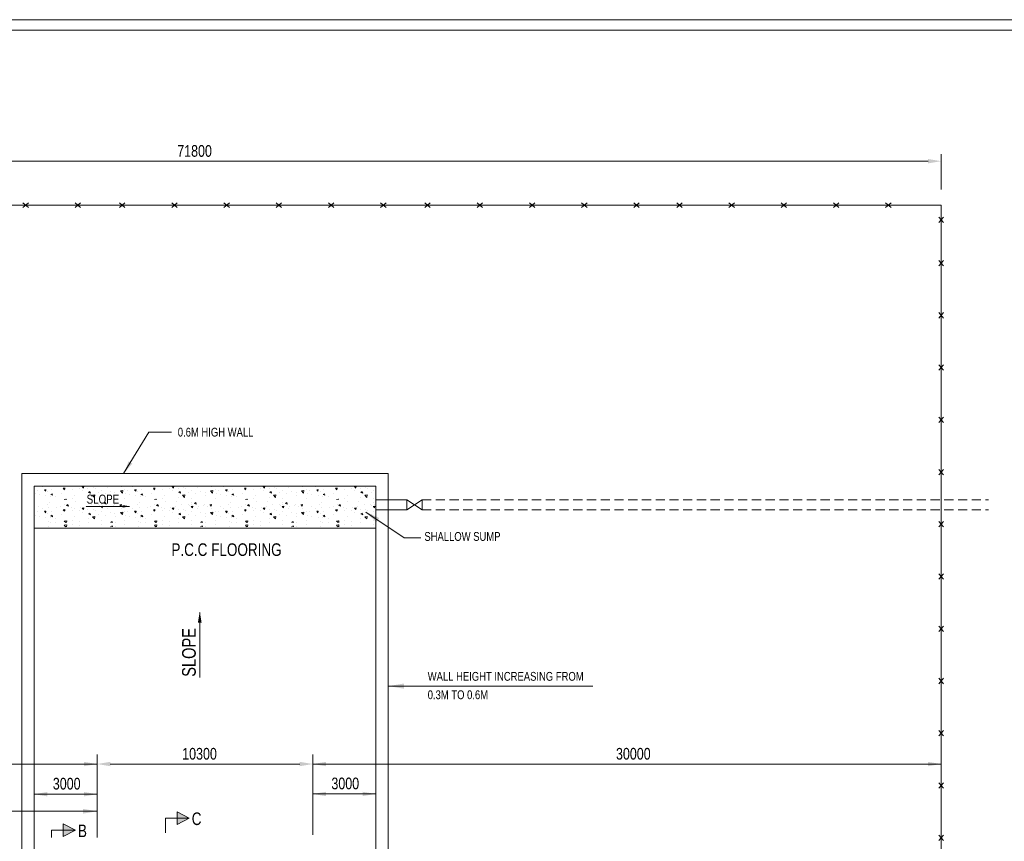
# Model space of a CAD drawing. Header units: millimetres. Extents: x 675887 to 845087, y 647781 to 767581.
# Tile 4 of 16: x 709050 to 756063, y 728350 to 767581. Entities that reach past the tile are written whole.
import ezdxf

# ---------------------------------------------------------------- set-up
doc = ezdxf.new("R2010")
doc.units = ezdxf.units.MM
doc.header["$LTSCALE"] = 3500
doc.header["$MEASUREMENT"] = 0
doc.linetypes.add('HIDDEN2', pattern=[0.1875, 0.125, -0.0625])
for name, color, linetype, lineweight in [('P1', 2, 'Continuous', 30), ('PPPP', 7, 'Continuous', 30), ('text', 3, 'Continuous', 25)]:
    doc.layers.add(name, color=color, linetype=linetype, lineweight=lineweight)
doc.styles.add('DIM', font='txt', dxfattribs={"width": 0.8})

msp = doc.modelspace()

# ---------------------------------------------------------------- hatches: boundary and pattern name
at = {"layer": 'text', "lineweight": 15}
for points in [[(717141, 729459), (716564, 729757), (716564, 729160)], [(711707, 728881), (711130, 729180), (711130, 728583)]]:
    msp.add_hatch(color=0, dxfattribs=at).paths.add_polyline_path(points)

# ---------------------------------------------------------------- linework, layer by layer
at = {"color": 1, "lineweight": 15}
for p, q in [((753047, 759478), (753047, 761158)), ((752420, 760825), (681247, 760825)), ((714013, 745907), (715220, 747881)), ((715220, 747881), (716292, 747881)), ((712747, 730888), (712747, 732491)), ((723047, 730888), (723047, 732491)), ((712747, 732041), (681874, 732041)), ((722420, 732041), (713374, 732041)), ((753047, 732041), (723047, 732041)), ((712747, 728529), (712747, 731592)), ((723047, 728660), (723047, 731603)), ((709747, 730600), (712747, 730600)), ((723047, 730611), (726047, 730611)), ((702747, 729796), (712747, 729786))]:
    msp.add_line(p, q, dxfattribs=at)
at = {"lineweight": 15}
for p, q in [((709463, 758615), (709204, 758840)), ((709463, 758840), (709204, 758615)), ((711957, 758840), (711698, 758615)), ((711957, 758615), (711698, 758840)), ((714071, 758615), (713813, 758840)), ((714071, 758840), (713813, 758615)), ((716566, 758840), (716307, 758615)), ((716566, 758615), (716307, 758840)), ((719060, 758615), (718801, 758840)), ((719060, 758840), (718801, 758615)), ((721554, 758840), (721296, 758615)), ((721554, 758615), (721296, 758840)), ((724048, 758840), (723790, 758615)), ((724048, 758615), (723790, 758840)), ((726542, 758615), (726284, 758840)), ((726542, 758840), (726284, 758615)), ((728657, 758615), (728399, 758840)), ((728657, 758840), (728399, 758615)), ((731151, 758840), (730893, 758615)), ((731151, 758615), (730893, 758840)), ((733645, 758615), (733387, 758840)), ((733645, 758840), (733387, 758615)), ((736139, 758840), (735881, 758615)), ((736139, 758615), (735881, 758840)), ((738633, 758840), (738375, 758615)), ((738633, 758615), (738375, 758840)), ((740680, 758840), (740421, 758615)), ((740680, 758615), (740421, 758840)), ((743174, 758615), (742916, 758840)), ((743174, 758840), (742916, 758615)), ((745668, 758840), (745410, 758615)), ((745668, 758615), (745410, 758840)), ((748162, 758615), (747904, 758840)), ((748162, 758840), (747904, 758615)), ((750656, 758615), (750398, 758840)), ((750656, 758840), (750398, 758615)), ((753159, 758155), (752935, 757896)), ((752935, 758155), (753159, 757896)), ((752935, 756087), (753159, 755829)), ((753159, 756087), (752935, 755829)), ((753159, 753593), (752935, 753334)), ((752935, 753593), (753159, 753334)), ((752935, 751099), (753159, 750840)), ((753159, 751099), (752935, 750840)), ((752935, 748604), (753159, 748346)), ((753159, 748604), (752935, 748346)), ((753159, 746110), (752935, 745852)), ((752935, 746110), (753159, 745852)), ((726047, 745307), (709747, 745307)), ((726047, 744659), (727530, 744659)), ((725577, 744073), (727412, 742841)), ((726047, 744176), (727530, 744176)), ((726047, 743307), (709747, 743307)), ((753159, 743616), (752935, 743358)), ((752935, 743616), (753159, 743358)), ((727412, 742841), (728204, 742841)), ((752935, 741122), (753159, 740864)), ((753159, 741122), (752935, 740864)), ((753159, 738628), (752935, 738370)), ((752935, 738628), (753159, 738370)), ((752935, 736134), (753159, 735875)), ((753159, 736134), (752935, 735875)), ((752935, 733640), (753159, 733381)), ((753159, 733640), (752935, 733381)), ((753159, 731145), (752935, 730887)), ((752935, 731145), (753159, 730887)), ((752935, 728651), (753159, 728393)), ((753159, 728651), (752935, 728393))]:
    msp.add_line(p, q, dxfattribs=at)
at = {"linetype": 'HIDDEN2', "lineweight": 15}
for p, q in [((728260, 744659), (755306, 744659)), ((728260, 744176), (755306, 744176))]:
    msp.add_line(p, q, dxfattribs=at)
at = {"lineweight": 15}
for points in [[(845087, 647781), (675887, 647781), (675887, 767581), (845087, 767581)], [(844587, 648281), (676387, 648281), (676387, 767081), (844587, 767081)]]:
    msp.add_lwpolyline(points, close=True, dxfattribs=at)
for points in [[(714298, 744343), (712229, 744343)], [(717648, 739279), (717648, 736176)], [(726677, 735761), (736420, 735761)]]:
    msp.add_lwpolyline(points, dxfattribs=at)
at = {"color": 1, "lineweight": 15}
for points in [[(752420, 760929), (752420, 760720), (753047, 760825)], [(714251, 746497), (714429, 746388), (714013, 745907)], [(712120, 732145), (712120, 731936), (712747, 732041)], [(713374, 732145), (713374, 731936), (712747, 732041)], [(722420, 731936), (722420, 732145), (723047, 732041)], [(723674, 731936), (723674, 732145), (723047, 732041)], [(752420, 732145), (752420, 731936), (753047, 732041)], [(710374, 730704), (710374, 730495), (709747, 730600)], [(712120, 730704), (712120, 730495), (712747, 730600)], [(723674, 730715), (723674, 730506), (723047, 730611)], [(725420, 730715), (725420, 730506), (726047, 730611)], [(712075, 729898), (712075, 729674), (712747, 729786)]]:
    msp.add_solid(points, dxfattribs=at)
at = {"lineweight": 15}
for points in [[(713968, 744403), (714328, 744343), (713968, 744283)], [(726083, 743589), (725552, 744090), (726216, 743788)], [(717558, 738784), (717648, 739324), (717738, 738784)], [(727397, 735636), (726647, 735761), (727397, 735886)]]:
    msp.add_solid(points, dxfattribs=at)
at = {"layer": 'P1', "color": 1, "lineweight": 15}
for p, q in [((728260, 744176), (727530, 744659)), ((727530, 744176), (728260, 744659)), ((727530, 744659), (727530, 744176)), ((728260, 744659), (728260, 744176))]:
    msp.add_line(p, q, dxfattribs=at)
at = {"layer": 'PPPP', "linetype": 'ByBlock', "lineweight": 15}
for p, q in [((710159, 745276), (710159, 745276)), ((710446, 745295), (710446, 745295)), ((710830, 745305), (710830, 745305)), ((711130, 745212), (711205, 745219)), ((711132, 745212), (711193, 745140)), ((711206, 745224), (711191, 745145)), ((711236, 745164), (711236, 745164)), ((711240, 745191), (711240, 745191)), ((711665, 745287), (711665, 745287)), ((711907, 745193), (711907, 745193)), ((712032, 745291), (712107, 745297)), ((712034, 745291), (712094, 745219)), ((712107, 745303), (712093, 745224)), ((712310, 745198), (712310, 745198)), ((712578, 745221), (712578, 745221)), ((712667, 745194), (712667, 745194)), ((713249, 745249), (713249, 745249)), ((713920, 745278), (713920, 745278)), ((714460, 745276), (714460, 745276)), ((714747, 745295), (714747, 745295)), ((715131, 745305), (715131, 745305)), ((715431, 745212), (715506, 745219)), ((715433, 745212), (715494, 745140)), ((715507, 745224), (715492, 745145)), ((715537, 745164), (715537, 745164)), ((715541, 745191), (715541, 745191)), ((715966, 745287), (715966, 745287)), ((716208, 745193), (716208, 745193)), ((716333, 745291), (716408, 745297)), ((716335, 745291), (716395, 745219)), ((716408, 745303), (716394, 745224)), ((716611, 745198), (716611, 745198)), ((716879, 745221), (716879, 745221)), ((716968, 745194), (716968, 745194)), ((717550, 745249), (717550, 745249)), ((718221, 745278), (718221, 745278)), ((718805, 745276), (718805, 745276)), ((719092, 745295), (719092, 745295)), ((719476, 745305), (719476, 745305)), ((719776, 745212), (719851, 745219)), ((719778, 745212), (719838, 745140)), ((719851, 745224), (719837, 745145)), ((719882, 745164), (719882, 745164)), ((719886, 745191), (719886, 745191)), ((720311, 745287), (720311, 745287)), ((720553, 745193), (720553, 745193)), ((720677, 745291), (720752, 745297)), ((720679, 745291), (720740, 745219)), ((720753, 745303), (720738, 745224)), ((720956, 745198), (720956, 745198)), ((721224, 745221), (721224, 745221)), ((721313, 745194), (721313, 745194)), ((721895, 745249), (721895, 745249)), ((722566, 745278), (722566, 745278)), ((723161, 745276), (723161, 745276)), ((723448, 745295), (723448, 745295)), ((723832, 745305), (723832, 745305)), ((724132, 745212), (724207, 745219)), ((724134, 745212), (724194, 745140)), ((724208, 745224), (724193, 745145)), ((724238, 745164), (724238, 745164)), ((724242, 745191), (724242, 745191)), ((724667, 745287), (724667, 745287)), ((724909, 745193), (724909, 745193)), ((725033, 745291), (725108, 745297)), ((725035, 745291), (725096, 745219)), ((725109, 745303), (725095, 745224)), ((725312, 745198), (725312, 745198)), ((725580, 745221), (725580, 745221)), ((725669, 745194), (725669, 745194)), ((709747, 745132), (709747, 745132)), ((709762, 744713), (709762, 744713)), ((709787, 744947), (709787, 744947)), ((709894, 745108), (709894, 745108)), ((709986, 744903), (709986, 744903)), ((710228, 745133), (710304, 745140)), ((710231, 745133), (710291, 745061)), ((710304, 745145), (710290, 745067)), ((710301, 744862), (710301, 744862)), ((710393, 745043), (710393, 745043)), ((710520, 744821), (710520, 744821)), ((710535, 744906), (710598, 744948)), ((710536, 744905), (710624, 744872)), ((710565, 745136), (710565, 745136)), ((710598, 744947), (710623, 744871)), ((710777, 744799), (710777, 744799)), ((711027, 744963), (711027, 744963)), ((711253, 744695), (711253, 744695)), ((711555, 745149), (711555, 745149)), ((711571, 744695), (711571, 744695)), ((711680, 744868), (711680, 744868)), ((712031, 745087), (712031, 745087)), ((712326, 744780), (712326, 744780)), ((712342, 745006), (712404, 745048)), ((712342, 745006), (712430, 744972)), ((712404, 745048), (712430, 744972)), ((712522, 744871), (712620, 744769)), ((712523, 744873), (712635, 744890)), ((712634, 744888), (712620, 744769)), ((712825, 744982), (712825, 744982)), ((712945, 745118), (712945, 745118)), ((712961, 744699), (712961, 744699)), ((713139, 744941), (713139, 744941)), ((713400, 745068), (713400, 745068)), ((713598, 745024), (713598, 745024)), ((713615, 744878), (713615, 744878)), ((713864, 745081), (713976, 745098)), ((713864, 745079), (713962, 744977)), ((713976, 745097), (713962, 744977)), ((714048, 745132), (714048, 745132)), ((714063, 744713), (714063, 744713)), ((714088, 744947), (714088, 744947)), ((714195, 745108), (714195, 745108)), ((714287, 744903), (714287, 744903)), ((714529, 745133), (714605, 745140)), ((714532, 745133), (714592, 745061)), ((714605, 745145), (714591, 745067)), ((714602, 744862), (714602, 744862)), ((714693, 745043), (714693, 745043)), ((714821, 744821), (714821, 744821)), ((714836, 744906), (714899, 744948)), ((714837, 744905), (714925, 744872)), ((714866, 745136), (714866, 745136)), ((714899, 744947), (714924, 744871)), ((715078, 744799), (715078, 744799)), ((715328, 744963), (715328, 744963)), ((715554, 744695), (715554, 744695)), ((715856, 745149), (715856, 745149)), ((715872, 744695), (715872, 744695)), ((715981, 744868), (715981, 744868)), ((716332, 745087), (716332, 745087)), ((716627, 744780), (716627, 744780)), ((716643, 745006), (716705, 745048)), ((716643, 745006), (716731, 744972)), ((716705, 745048), (716731, 744972)), ((716823, 744871), (716921, 744769)), ((716824, 744873), (716936, 744890)), ((716935, 744888), (716921, 744769)), ((717125, 744982), (717125, 744982)), ((717246, 745118), (717246, 745118)), ((717261, 744699), (717261, 744699)), ((717440, 744941), (717440, 744941)), ((717701, 745068), (717701, 745068)), ((717899, 745024), (717899, 745024)), ((717916, 744878), (717916, 744878)), ((718165, 745081), (718277, 745098)), ((718165, 745079), (718263, 744977)), ((718277, 745097), (718263, 744977)), ((718393, 745132), (718393, 745132)), ((718408, 744713), (718408, 744713)), ((718433, 744947), (718433, 744947)), ((718540, 745108), (718540, 745108)), ((718632, 744903), (718632, 744903)), ((718874, 745133), (718949, 745140)), ((718876, 745133), (718937, 745061)), ((718950, 745145), (718935, 745067)), ((718946, 744862), (718946, 744862)), ((719038, 745043), (719038, 745043)), ((719166, 744821), (719166, 744821)), ((719181, 744906), (719243, 744948)), ((719182, 744905), (719270, 744872)), ((719211, 745136), (719211, 745136)), ((719243, 744947), (719269, 744871)), ((719423, 744799), (719423, 744799)), ((719673, 744963), (719673, 744963)), ((719899, 744695), (719899, 744695)), ((720200, 745149), (720200, 745149)), ((720216, 744695), (720216, 744695)), ((720326, 744868), (720326, 744868)), ((720676, 745087), (720676, 745087)), ((720971, 744780), (720971, 744780)), ((720987, 745006), (721050, 745048)), ((720988, 745006), (721076, 744972)), ((721050, 745048), (721075, 744972)), ((721168, 744871), (721266, 744769)), ((721169, 744873), (721280, 744890)), ((721280, 744888), (721266, 744769)), ((721470, 744982), (721470, 744982)), ((721591, 745118), (721591, 745118)), ((721606, 744699), (721606, 744699)), ((721785, 744941), (721785, 744941)), ((722046, 745068), (722046, 745068)), ((722244, 745024), (722244, 745024)), ((722261, 744878), (722261, 744878)), ((722509, 745079), (722607, 744977)), ((722510, 745081), (722622, 745098)), ((722621, 745097), (722608, 744977)), ((722749, 745132), (722749, 745132)), ((722764, 744713), (722764, 744713)), ((722789, 744947), (722789, 744947)), ((722896, 745108), (722896, 745108)), ((722988, 744903), (722988, 744903)), ((723230, 745133), (723305, 745140)), ((723232, 745133), (723293, 745061)), ((723306, 745145), (723291, 745067)), ((723303, 744862), (723303, 744862)), ((723394, 745043), (723394, 745043)), ((723522, 744821), (723522, 744821)), ((723537, 744906), (723599, 744948)), ((723538, 744905), (723626, 744872)), ((723567, 745136), (723567, 745136)), ((723600, 744947), (723625, 744871)), ((723779, 744799), (723779, 744799)), ((724029, 744963), (724029, 744963)), ((724255, 744695), (724255, 744695)), ((724556, 745149), (724556, 745149)), ((724572, 744695), (724572, 744695)), ((724682, 744868), (724682, 744868)), ((725032, 745087), (725032, 745087)), ((725327, 744780), (725327, 744780)), ((725343, 745006), (725406, 745048)), ((725344, 745006), (725432, 744972)), ((725406, 745048), (725431, 744972)), ((725524, 744871), (725622, 744769)), ((725525, 744873), (725636, 744890)), ((725636, 744888), (725622, 744769)), ((725826, 744982), (725826, 744982)), ((725947, 745118), (725947, 745118)), ((725962, 744699), (725962, 744699)), ((709970, 744330), (709970, 744330)), ((710159, 744249), (710159, 744249)), ((710377, 744434), (710377, 744434)), ((710446, 744268), (710446, 744268)), ((710468, 744544), (710468, 744544)), ((710830, 744277), (710830, 744277)), ((711012, 744354), (711012, 744354)), ((711181, 744665), (711293, 744682)), ((711201, 744418), (711201, 744418)), ((711285, 744384), (711348, 744426)), ((711286, 744384), (711374, 744350)), ((711348, 744426), (711374, 744350)), ((711501, 744306), (711501, 744306)), ((711665, 744259), (711665, 744259)), ((711700, 744555), (711700, 744555)), ((711934, 744292), (711934, 744292)), ((712032, 744263), (712107, 744270)), ((712034, 744263), (712094, 744191)), ((712107, 744276), (712093, 744197)), ((712172, 744334), (712172, 744334)), ((712236, 744568), (712236, 744568)), ((712494, 744450), (712494, 744450)), ((712809, 744409), (712809, 744409)), ((712843, 744362), (712843, 744362)), ((712930, 744509), (712930, 744509)), ((712933, 744342), (713008, 744349)), ((712935, 744342), (712996, 744270)), ((712969, 744442), (712969, 744442)), ((713009, 744355), (712994, 744276)), ((713092, 744485), (713154, 744527)), ((713093, 744485), (713181, 744451)), ((713154, 744527), (713180, 744451)), ((713249, 744222), (713249, 744222)), ((713285, 744346), (713285, 744346)), ((713514, 744391), (713514, 744391)), ((713583, 744415), (713583, 744415)), ((713702, 744316), (713702, 744316)), ((713835, 744421), (713910, 744428)), ((713837, 744421), (713897, 744349)), ((713910, 744434), (713896, 744355)), ((713920, 744250), (713920, 744250)), ((714271, 744330), (714271, 744330)), ((714460, 744249), (714460, 744249)), ((714678, 744434), (714678, 744434)), ((714747, 744268), (714747, 744268)), ((714769, 744544), (714769, 744544)), ((715131, 744277), (715131, 744277)), ((715313, 744354), (715313, 744354)), ((715482, 744665), (715594, 744682)), ((715502, 744418), (715502, 744418)), ((715586, 744384), (715649, 744426)), ((715587, 744384), (715675, 744350)), ((715649, 744426), (715675, 744350)), ((715802, 744306), (715802, 744306)), ((715966, 744259), (715966, 744259)), ((716001, 744555), (716001, 744555)), ((716235, 744292), (716235, 744292)), ((716333, 744263), (716408, 744270)), ((716335, 744263), (716395, 744191)), ((716408, 744276), (716394, 744197)), ((716473, 744334), (716473, 744334)), ((716537, 744568), (716537, 744568)), ((716795, 744450), (716795, 744450)), ((717109, 744409), (717109, 744409)), ((717144, 744362), (717144, 744362)), ((717231, 744509), (717231, 744509)), ((717234, 744342), (717309, 744349)), ((717236, 744342), (717297, 744270)), ((717270, 744442), (717270, 744442)), ((717310, 744355), (717295, 744276)), ((717393, 744485), (717455, 744527)), ((717394, 744485), (717482, 744451)), ((717455, 744527), (717481, 744451)), ((717550, 744222), (717550, 744222)), ((717586, 744346), (717586, 744346)), ((717815, 744391), (717815, 744391)), ((717884, 744415), (717884, 744415)), ((718003, 744316), (718003, 744316)), ((718136, 744421), (718211, 744428)), ((718138, 744421), (718198, 744349)), ((718211, 744434), (718197, 744355)), ((718221, 744250), (718221, 744250)), ((718616, 744330), (718616, 744330)), ((718805, 744249), (718805, 744249)), ((719023, 744434), (719023, 744434)), ((719092, 744268), (719092, 744268)), ((719114, 744544), (719114, 744544)), ((719476, 744277), (719476, 744277)), ((719658, 744354), (719658, 744354)), ((719827, 744665), (719939, 744682)), ((719847, 744418), (719847, 744418)), ((719931, 744384), (719994, 744426)), ((719932, 744384), (720020, 744350)), ((719994, 744426), (720019, 744350)), ((720147, 744306), (720147, 744306)), ((720311, 744259), (720311, 744259)), ((720346, 744555), (720346, 744555)), ((720580, 744292), (720580, 744292)), ((720677, 744263), (720752, 744270)), ((720679, 744263), (720740, 744191)), ((720753, 744276), (720738, 744197)), ((720818, 744334), (720818, 744334)), ((720881, 744568), (720881, 744568)), ((721140, 744450), (721140, 744450)), ((721454, 744409), (721454, 744409)), ((721489, 744362), (721489, 744362)), ((721576, 744509), (721576, 744509)), ((721579, 744342), (721654, 744349)), ((721581, 744342), (721641, 744270)), ((721614, 744442), (721614, 744442)), ((721655, 744355), (721640, 744276)), ((721737, 744485), (721800, 744527)), ((721738, 744485), (721826, 744451)), ((721800, 744527), (721826, 744451)), ((721895, 744222), (721895, 744222)), ((721930, 744346), (721930, 744346)), ((722160, 744391), (722160, 744391)), ((722228, 744415), (722228, 744415)), ((722347, 744316), (722347, 744316)), ((722480, 744421), (722555, 744428)), ((722482, 744421), (722543, 744349)), ((722556, 744434), (722542, 744355)), ((722566, 744250), (722566, 744250)), ((722972, 744330), (722972, 744330)), ((723161, 744249), (723161, 744249)), ((723379, 744434), (723379, 744434)), ((723448, 744268), (723448, 744268)), ((723470, 744544), (723470, 744544)), ((723832, 744277), (723832, 744277)), ((724014, 744354), (724014, 744354)), ((724183, 744665), (724295, 744682)), ((724203, 744418), (724203, 744418)), ((724287, 744384), (724350, 744426)), ((724288, 744384), (724376, 744350)), ((724350, 744426), (724375, 744350)), ((724503, 744306), (724503, 744306)), ((724667, 744259), (724667, 744259)), ((724702, 744555), (724702, 744555)), ((724936, 744292), (724936, 744292)), ((725033, 744263), (725108, 744270)), ((725035, 744263), (725096, 744191)), ((725109, 744276), (725095, 744197)), ((725174, 744334), (725174, 744334)), ((725237, 744568), (725237, 744568)), ((725496, 744450), (725496, 744450)), ((725810, 744409), (725810, 744409)), ((725845, 744362), (725845, 744362)), ((725932, 744509), (725932, 744509)), ((725935, 744342), (726010, 744349)), ((725937, 744342), (725998, 744270)), ((725970, 744442), (725970, 744442)), ((726011, 744355), (725996, 744276)), ((709747, 744104), (709747, 744104)), ((709787, 743919), (709787, 743919)), ((709894, 744080), (709894, 744080)), ((709986, 743876), (709986, 743876)), ((710228, 744106), (710304, 744112)), ((710231, 744106), (710291, 744033)), ((710304, 744118), (710290, 744039)), ((710301, 743835), (710301, 743835)), ((710393, 744016), (710393, 744016)), ((710520, 743794), (710520, 743794)), ((710535, 743878), (710598, 743920)), ((710536, 743878), (710624, 743844)), ((710565, 744109), (710565, 744109)), ((710598, 743920), (710623, 743844)), ((710777, 743772), (710777, 743772)), ((711027, 743935), (711027, 743935)), ((711130, 744185), (711205, 744191)), ((711132, 744185), (711193, 744112)), ((711206, 744197), (711191, 744118)), ((711236, 744137), (711236, 744137)), ((711240, 744163), (711240, 744163)), ((711555, 744122), (711555, 744122)), ((711680, 743841), (711680, 743841)), ((711907, 744165), (711907, 744165)), ((712031, 744059), (712031, 744059)), ((712310, 744171), (712310, 744171)), ((712326, 743752), (712326, 743752)), ((712342, 743979), (712404, 744021)), ((712342, 743979), (712430, 743945)), ((712404, 744021), (712430, 743945)), ((712522, 743843), (712620, 743741)), ((712523, 743845), (712635, 743863)), ((712578, 744194), (712578, 744194)), ((712634, 743861), (712620, 743742)), ((712667, 744166), (712667, 744166)), ((712825, 743955), (712825, 743955)), ((712945, 744090), (712945, 744090)), ((713139, 743913), (713139, 743913)), ((713400, 744040), (713400, 744040)), ((713598, 743996), (713598, 743996)), ((713615, 743851), (713615, 743851)), ((713864, 744053), (713976, 744071)), ((713864, 744051), (713962, 743949)), ((713976, 744069), (713962, 743950)), ((714048, 744104), (714048, 744104)), ((714088, 743919), (714088, 743919)), ((714195, 744080), (714195, 744080)), ((714287, 743876), (714287, 743876)), ((714529, 744106), (714605, 744112)), ((714532, 744106), (714592, 744033)), ((714605, 744118), (714591, 744039)), ((714602, 743835), (714602, 743835)), ((714693, 744016), (714693, 744016)), ((714821, 743794), (714821, 743794)), ((714836, 743878), (714899, 743920)), ((714837, 743878), (714925, 743844)), ((714866, 744109), (714866, 744109)), ((714899, 743920), (714924, 743844)), ((715078, 743772), (715078, 743772)), ((715328, 743935), (715328, 743935)), ((715431, 744185), (715506, 744191)), ((715433, 744185), (715494, 744112)), ((715507, 744197), (715492, 744118)), ((715537, 744137), (715537, 744137)), ((715541, 744163), (715541, 744163)), ((715856, 744122), (715856, 744122)), ((715981, 743841), (715981, 743841)), ((716208, 744165), (716208, 744165)), ((716332, 744059), (716332, 744059)), ((716611, 744171), (716611, 744171)), ((716627, 743752), (716627, 743752)), ((716643, 743979), (716705, 744021)), ((716643, 743979), (716731, 743945)), ((716705, 744021), (716731, 743945)), ((716823, 743843), (716921, 743741)), ((716824, 743845), (716936, 743863)), ((716879, 744194), (716879, 744194)), ((716935, 743861), (716921, 743742)), ((716968, 744166), (716968, 744166)), ((717125, 743955), (717125, 743955)), ((717246, 744090), (717246, 744090)), ((717440, 743913), (717440, 743913)), ((717701, 744040), (717701, 744040)), ((717899, 743996), (717899, 743996)), ((717916, 743851), (717916, 743851)), ((718165, 744053), (718277, 744071)), ((718165, 744051), (718263, 743949)), ((718277, 744069), (718263, 743950)), ((718393, 744104), (718393, 744104)), ((718433, 743919), (718433, 743919)), ((718540, 744080), (718540, 744080)), ((718632, 743876), (718632, 743876)), ((718874, 744106), (718949, 744112)), ((718876, 744106), (718937, 744033)), ((718950, 744118), (718935, 744039)), ((718946, 743835), (718946, 743835)), ((719038, 744016), (719038, 744016)), ((719166, 743794), (719166, 743794)), ((719181, 743878), (719243, 743920)), ((719182, 743878), (719270, 743844)), ((719211, 744109), (719211, 744109)), ((719243, 743920), (719269, 743844)), ((719423, 743772), (719423, 743772)), ((719673, 743935), (719673, 743935)), ((719776, 744185), (719851, 744191)), ((719778, 744185), (719838, 744112)), ((719851, 744197), (719837, 744118)), ((719882, 744137), (719882, 744137)), ((719886, 744163), (719886, 744163)), ((720200, 744122), (720200, 744122)), ((720326, 743841), (720326, 743841)), ((720553, 744165), (720553, 744165)), ((720676, 744059), (720676, 744059)), ((720956, 744171), (720956, 744171)), ((720971, 743752), (720971, 743752)), ((720987, 743979), (721050, 744021)), ((720988, 743979), (721076, 743945)), ((721050, 744021), (721075, 743945)), ((721168, 743843), (721266, 743741)), ((721169, 743845), (721280, 743863)), ((721224, 744194), (721224, 744194)), ((721280, 743861), (721266, 743742)), ((721313, 744166), (721313, 744166)), ((721470, 743955), (721470, 743955)), ((721591, 744090), (721591, 744090)), ((721785, 743913), (721785, 743913)), ((722046, 744040), (722046, 744040)), ((722244, 743996), (722244, 743996)), ((722261, 743851), (722261, 743851)), ((722509, 744051), (722607, 743949)), ((722510, 744053), (722622, 744071)), ((722621, 744069), (722608, 743950)), ((722749, 744104), (722749, 744104)), ((722789, 743919), (722789, 743919)), ((722896, 744080), (722896, 744080)), ((722988, 743876), (722988, 743876)), ((723230, 744106), (723305, 744112)), ((723232, 744106), (723293, 744033)), ((723306, 744118), (723291, 744039)), ((723303, 743835), (723303, 743835)), ((723394, 744016), (723394, 744016)), ((723522, 743794), (723522, 743794)), ((723537, 743878), (723599, 743920)), ((723538, 743878), (723626, 743844)), ((723567, 744109), (723567, 744109)), ((723600, 743920), (723625, 743844)), ((723779, 743772), (723779, 743772)), ((724029, 743935), (724029, 743935)), ((724132, 744185), (724207, 744191)), ((724134, 744185), (724194, 744112)), ((724208, 744197), (724193, 744118)), ((724238, 744137), (724238, 744137)), ((724242, 744163), (724242, 744163)), ((724556, 744122), (724556, 744122)), ((724682, 743841), (724682, 743841)), ((724909, 744165), (724909, 744165)), ((725032, 744059), (725032, 744059)), ((725312, 744171), (725312, 744171)), ((725327, 743752), (725327, 743752)), ((725343, 743979), (725406, 744021)), ((725344, 743979), (725432, 743945)), ((725406, 744021), (725431, 743945)), ((725524, 743843), (725622, 743741)), ((725525, 743845), (725636, 743863)), ((725580, 744194), (725580, 744194)), ((725636, 743861), (725622, 743742)), ((725669, 744166), (725669, 744166)), ((725826, 743955), (725826, 743955)), ((725947, 744090), (725947, 744090)), ((709762, 743686), (709762, 743686)), ((709762, 743488), (709762, 743488)), ((710408, 743597), (710408, 743597)), ((710408, 743399), (710408, 743399)), ((710520, 743595), (710520, 743595)), ((710777, 743574), (710777, 743574)), ((711181, 743637), (711293, 743655)), ((711181, 743635), (711248, 743566)), ((711181, 743439), (711293, 743456)), ((711181, 743437), (711248, 743368)), ((711253, 743668), (711253, 743668)), ((711253, 743470), (711253, 743470)), ((711293, 743653), (711283, 743566)), ((711293, 743455), (711283, 743368)), ((711571, 743667), (711571, 743667)), ((711571, 743469), (711571, 743469)), ((711885, 743626), (711885, 743626)), ((711885, 743428), (711885, 743428)), ((712326, 743554), (712326, 743554)), ((712961, 743672), (712961, 743672)), ((712961, 743474), (712961, 743474)), ((713398, 743573), (713460, 743616)), ((713398, 743573), (713418, 743566)), ((713398, 743375), (713460, 743417)), ((713398, 743375), (713418, 743368)), ((713460, 743615), (713477, 743566)), ((713460, 743417), (713477, 743368)), ((713494, 743580), (713494, 743580)), ((713494, 743381), (713494, 743381)), ((713613, 743578), (713613, 743578)), ((713613, 743380), (713613, 743380)), ((714063, 743686), (714063, 743686)), ((714063, 743488), (714063, 743488)), ((714709, 743597), (714709, 743597)), ((714709, 743399), (714709, 743399)), ((714821, 743595), (714821, 743595)), ((715078, 743574), (715078, 743574)), ((715482, 743637), (715594, 743655)), ((715482, 743635), (715549, 743566)), ((715482, 743439), (715594, 743456)), ((715482, 743437), (715549, 743368)), ((715554, 743668), (715554, 743668)), ((715554, 743470), (715554, 743470)), ((715594, 743653), (715584, 743566)), ((715594, 743455), (715584, 743368)), ((715872, 743667), (715872, 743667)), ((715872, 743469), (715872, 743469)), ((716186, 743626), (716186, 743626)), ((716186, 743428), (716186, 743428)), ((716627, 743554), (716627, 743554)), ((717261, 743672), (717261, 743672)), ((717261, 743474), (717261, 743474)), ((717699, 743573), (717761, 743616)), ((717699, 743573), (717719, 743566)), ((717699, 743375), (717761, 743417)), ((717699, 743375), (717719, 743368)), ((717761, 743615), (717778, 743566)), ((717761, 743417), (717778, 743368)), ((717795, 743580), (717795, 743580)), ((717795, 743381), (717795, 743381)), ((717914, 743578), (717914, 743578)), ((717914, 743380), (717914, 743380)), ((718408, 743686), (718408, 743686)), ((718408, 743488), (718408, 743488)), ((719053, 743597), (719053, 743597)), ((719053, 743399), (719053, 743399)), ((719166, 743595), (719166, 743595)), ((719423, 743574), (719423, 743574)), ((719827, 743637), (719939, 743655)), ((719827, 743635), (719893, 743566)), ((719827, 743439), (719939, 743456)), ((719827, 743437), (719893, 743368)), ((719899, 743668), (719899, 743668)), ((719899, 743470), (719899, 743470)), ((719939, 743653), (719928, 743566)), ((719939, 743455), (719928, 743368)), ((720216, 743667), (720216, 743667)), ((720216, 743469), (720216, 743469)), ((720531, 743626), (720531, 743626)), ((720531, 743428), (720531, 743428)), ((720971, 743554), (720971, 743554)), ((721606, 743672), (721606, 743672)), ((721606, 743474), (721606, 743474)), ((722043, 743573), (722106, 743616)), ((722043, 743375), (722106, 743417)), ((722044, 743573), (722064, 743566)), ((722044, 743375), (722064, 743368)), ((722106, 743615), (722123, 743566)), ((722106, 743417), (722123, 743368)), ((722139, 743580), (722139, 743580)), ((722139, 743381), (722139, 743381)), ((722259, 743578), (722259, 743578)), ((722259, 743380), (722259, 743380)), ((722764, 743686), (722764, 743686)), ((722764, 743488), (722764, 743488)), ((723410, 743597), (723410, 743597)), ((723410, 743399), (723410, 743399)), ((723522, 743595), (723522, 743595)), ((723779, 743574), (723779, 743574)), ((724183, 743637), (724295, 743655)), ((724183, 743635), (724249, 743566)), ((724183, 743439), (724295, 743456)), ((724183, 743437), (724249, 743368)), ((724255, 743668), (724255, 743668)), ((724255, 743470), (724255, 743470)), ((724295, 743653), (724284, 743566)), ((724295, 743455), (724284, 743368)), ((724572, 743667), (724572, 743667)), ((724572, 743469), (724572, 743469)), ((724887, 743626), (724887, 743626)), ((724887, 743428), (724887, 743428)), ((725327, 743554), (725327, 743554)), ((725962, 743672), (725962, 743672)), ((725962, 743474), (725962, 743474))]:
    msp.add_line(p, q, dxfattribs=at)
at = {"layer": 'text', "color": 0, "lineweight": 15}
for p, q in [((681247, 758727), (753047, 758727)), ((753047, 691147), (753047, 758727)), ((709747, 745307), (726047, 745307)), ((709747, 718147), (709747, 745307)), ((726047, 745307), (726047, 718147)), ((709747, 743307), (726047, 743307)), ((716564, 729160), (716564, 729757)), ((717141, 729459), (716564, 729757)), ((711707, 728881), (711130, 729180)), ((711130, 728583), (711130, 729180)), ((717130, 729453), (716006, 729453)), ((716006, 729453), (716006, 728752)), ((717141, 729459), (716564, 729160)), ((710572, 728876), (710572, 728525)), ((711696, 728876), (710572, 728876)), ((711707, 728881), (711130, 728583))]:
    msp.add_line(p, q, dxfattribs=at)
msp.add_lwpolyline([(709147, 745907), (726647, 745907), (726647, 717535), (709147, 717535)], close=True, dxfattribs=at)
msp.add_lwpolyline([(709747, 743307), (709747, 745307), (726047, 745307), (726047, 743307), (709747, 743307)], dxfattribs=at)

# ---------------------------------------------------------------- texts
at = {"layer": 'PPPP', "color": 3, "linetype": 'ByBlock', "lineweight": 15, "style": 'DIM', "width": 0.8}
for s, height, p in [('0.6M HIGH WALL', 421.67, (716600, 747676)), ('SLOPE', 435.1, (712248, 744470)), ('SHALLOW SUMP', 421.67, (728373, 742696)), ('P.C.C FLOORING', 602.38, (716294, 741976)), ('WALL HEIGHT INCREASING FROM', 421.67, (728532, 736016)), ('0.3M TO 0.6M', 421.67, (728532, 735137)), ('C', 602, (717265, 729126))]:
    msp.add_text(s, height=height, dxfattribs=at).set_placement(p)
for s, height, rotation, p in [('SLOPE', 652.6, 90, (717458, 736205)), ('B', 602, 360, (711831, 728549))]:
    msp.add_text(s, height=height, rotation=rotation, dxfattribs=at).set_placement(p)
at = {"layer": 'PPPP', "color": 3, "linetype": 'ByBlock', "lineweight": 15, "char_height": 556.6, "attachment_point": 5, "style": 'DIM'}
for s, insert in [('71800', (717399, 761310)), ('10300', (717637, 732526)), ('30000', (738349, 732526)), ('3000', (711295, 731098)), ('3000', (724595, 731109))]:
    msp.add_mtext(s, dxfattribs=dict(at, insert=insert))

doc.saveas('drawing.dxf')
